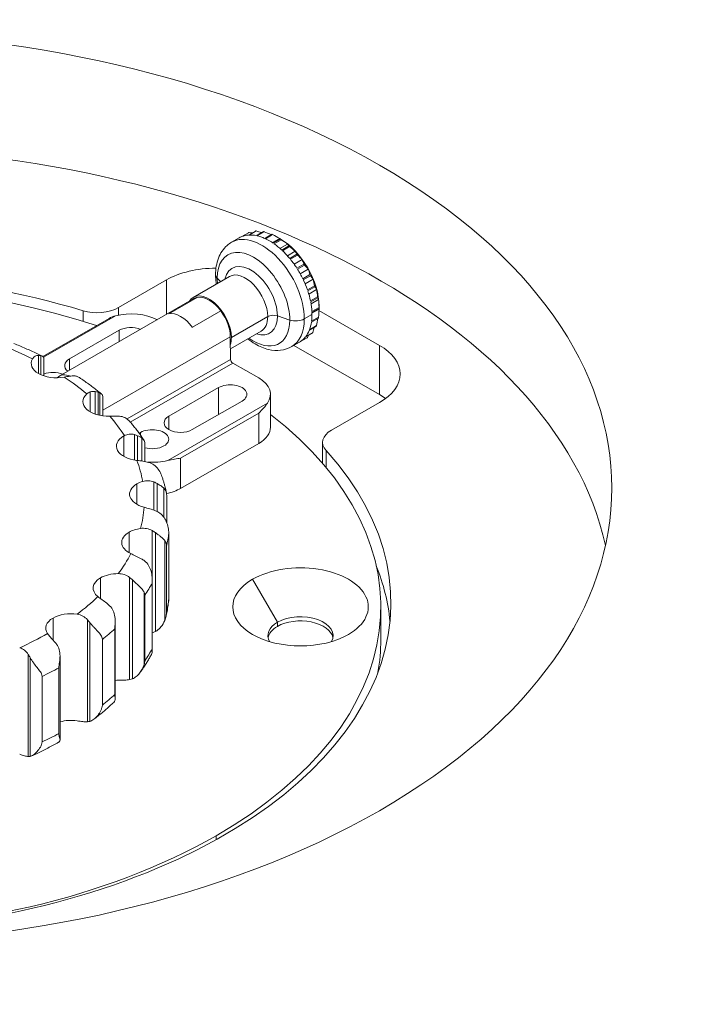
# Model space of a CAD drawing. Header units: millimetres. Extents: x 3163 to 5187, y 223 to 1022.
# Tile 13 of 15: x 4759 to 4825, y 587 to 685. Entities that reach past the tile are written whole.
import ezdxf

# ---------------------------------------------------------------- set-up
doc = ezdxf.new("R2010")
doc.units = ezdxf.units.MM

msp = doc.modelspace()

# ---------------------------------------------------------------- linework, layer by layer
at = {"color": 7, "linetype": 'Continuous', "lineweight": 15, "extrusion": (-5.55112e-17, 0.817547, 0.575862)}
for p, q in [((4780.663, 663.504), (4779.9, 663.064)), ((4781.57, 664.012), (4780.863, 663.604)), ((4780.925, 663.63), (4781.632, 664.037)), ((4782.27, 664.183), (4781.563, 663.776)), ((4781.634, 663.781), (4782.341, 664.188)), ((4783.056, 664.131), (4782.349, 663.724)), ((4782.426, 663.707), (4783.133, 664.115)), ((4783.895, 663.857), (4783.188, 663.45)), ((4783.268, 663.413), (4783.975, 663.82)), ((4783.965, 663.019), (4784.683, 663.432)), ((4784.753, 663.372), (4784.046, 662.965)), ((4784.733, 663.403), (4784.686, 663.43)), ((4784.127, 662.909), (4784.834, 663.316)), ((4785.473, 662.884), (4784.713, 662.447)), ((4785.596, 662.696), (4784.889, 662.289)), ((4784.966, 662.217), (4785.673, 662.624)), ((4786.23, 662.173), (4785.446, 661.722)), ((4786.388, 661.858), (4785.681, 661.45)), ((4785.752, 661.364), (4786.459, 661.771)), ((4786.924, 661.328), (4786.128, 660.869)), ((4787.097, 660.89), (4786.39, 660.483)), ((4786.451, 660.386), (4787.159, 660.794)), ((4779.699, 659.654), (4776.077, 657.568)), ((4778.799, 659.136), (4778.461, 659.474)), ((4787.527, 660.383), (4786.727, 659.922)), ((4787.694, 659.833), (4786.987, 659.426)), ((4787.037, 659.323), (4787.744, 659.731)), ((4768.622, 656.547), (4773.404, 659.302)), ((4773.404, 659.302), (4773.404, 655.862)), ((4788.013, 659.377), (4787.219, 658.919)), ((4788.155, 658.73), (4787.448, 658.323)), ((4787.484, 658.219), (4788.191, 658.626)), ((4773.646, 655.933), (4776.474, 657.562)), ((4776.474, 657.562), (4773.646, 655.933)), ((4788.363, 658.351), (4787.583, 657.902)), ((4788.461, 657.627), (4787.754, 657.22)), ((4787.774, 657.117), (4788.482, 657.525)), ((4762.715, 649.706), (4776.15, 657.443)), ((4768.622, 655.801), (4768.622, 656.547)), ((4788.562, 657.348), (4787.81, 656.915)), ((4788.599, 656.568), (4787.892, 656.161)), ((4788.607, 656.675), (4788.607, 656.444)), ((4768.327, 655.737), (4761.162, 651.611)), ((4765.113, 656.237), (4765.113, 655.177)), ((4778.819, 656.212), (4775.991, 654.583)), ((4775.991, 654.583), (4778.819, 656.212)), ((4783.492, 655.648), (4779.871, 653.562)), ((4784.458, 655.721), (4785.688, 655.312)), ((4787.9, 655.861), (4787.137, 655.422)), ((4787.845, 655.104), (4788.552, 655.511)), ((4788.564, 655.596), (4787.857, 655.189)), ((4787.896, 656.065), (4788.603, 656.472)), ((4788.602, 656.408), (4787.898, 656.002)), ((4788.597, 656.253), (4794.617, 652.786)), ((4761.098, 651.675), (4767.694, 655.473)), ((4787.622, 654.274), (4788.329, 654.681)), ((4788.357, 654.753), (4787.65, 654.345)), ((4763.752, 651.433), (4768.702, 654.284)), ((4767.084, 646.317), (4779.768, 653.621)), ((4768.702, 654.284), (4768.702, 653.154)), ((4779.768, 653.621), (4779.802, 651.391)), ((4782.838, 654.203), (4779.786, 652.446)), ((4786.704, 653.136), (4787.411, 653.543)), ((4787.467, 653.579), (4786.76, 653.172)), ((4787.236, 653.609), (4787.943, 654.016)), ((4787.986, 654.071), (4787.279, 653.664)), ((4786.651, 653.105), (4785.888, 652.665)), ((4786.099, 652.787), (4794.617, 647.881)), ((4794.617, 652.786), (4794.617, 647.881)), ((4760.676, 651.785), (4760.676, 649.976)), ((4760.902, 649.86), (4760.902, 651.755)), ((4761.195, 649.746), (4761.195, 651.49)), ((4763.752, 651.433), (4763.752, 650.303)), ((4769.484, 645.449), (4779.802, 651.391)), ((4780.014, 651.027), (4769.802, 645.147)), ((4780.014, 651.027), (4782.597, 649.54)), ((4765.823, 648.146), (4765.823, 646.155)), ((4766.318, 648.185), (4766.318, 645.933)), ((4766.593, 645.853), (4766.593, 648.119)), ((4766.791, 645.809), (4766.791, 648.038)), ((4773.652, 645.733), (4778.601, 648.583)), ((4778.601, 648.583), (4778.601, 645.896)), ((4783.768, 647.911), (4783.768, 644.641)), ((4767.084, 645.763), (4767.084, 647.631)), ((4773.532, 641.307), (4783.459, 647.023)), ((4780.935, 647.239), (4775.985, 644.389)), ((4794.617, 647.086), (4789.835, 644.332)), ((4773.652, 645.733), (4773.652, 644.389)), ((4782.597, 646.037), (4774.818, 641.558)), ((4782.597, 643.012), (4782.597, 646.037)), ((4769.158, 643.753), (4769.158, 641.717)), ((4770.228, 643.89), (4770.228, 641.352)), ((4770.535, 641.312), (4770.535, 643.782)), ((4770.823, 644.104), (4770.823, 643.837)), ((4770.963, 641.257), (4770.963, 643.547)), ((4771.256, 641.208), (4771.256, 642.937)), ((4782.597, 643.012), (4774.818, 638.533)), ((4788.956, 643.11), (4788.956, 641.016)), ((4789.296, 640.613), (4789.296, 642.311)), ((4774.818, 641.558), (4774.818, 638.533)), ((4770.472, 638.976), (4770.472, 636.94)), ((4772.161, 639.171), (4772.161, 636.353)), ((4772.48, 636.221), (4772.48, 639.017)), ((4773.156, 635.65), (4773.156, 638.548)), ((4773.43, 637.825), (4773.43, 635.132)), ((4769.681, 634.162), (4769.681, 632.126)), ((4771.995, 634.322), (4771.995, 629.423)), ((4772.306, 624.267), (4772.306, 634.123)), ((4773.636, 627.511), (4773.636, 634.051)), ((4773.231, 625.364), (4773.231, 633.336)), ((4773.428, 632.78), (4773.428, 626.24)), ((4766.837, 629.612), (4766.837, 627.554)), ((4769.74, 629.65), (4769.74, 619.476)), ((4770.024, 619.552), (4770.024, 629.407)), ((4771.997, 622.555), (4771.997, 629.095)), ((4784.458, 625.186), (4781.983, 629.473)), ((4771.185, 620.989), (4771.185, 628.182)), ((4771.247, 627.894), (4771.247, 621.354)), ((4794.756, 626.724), (4794.756, 623.454)), ((4762.117, 625.613), (4762.117, 623.411)), ((4765.538, 625.448), (4765.538, 615.273)), ((4765.778, 615.312), (4765.778, 625.167)), ((4768.3, 617.545), (4768.3, 625.257)), ((4784.458, 625.186), (4784.458, 624.778)), ((4768.27, 617.99), (4768.27, 624.53)), ((4767.024, 623.474), (4767.024, 616.934)), ((4759.653, 621.979), (4759.653, 611.805)), ((4759.833, 611.812), (4759.833, 621.668)), ((4762.81, 613.465), (4762.81, 621.83)), ((4762.688, 614.101), (4762.688, 620.642)), ((4761.025, 619.798), (4761.025, 613.257)), ((4778.354, 603.921), (4778.354, 603.523))]:
    msp.add_line(p, q, dxfattribs=at)
at = {"color": 7, "linetype": 'Continuous', "lineweight": 15, "extrusion": (1.04445e-16, -5.55112e-17, -1)}
msp.add_ellipse((4738.756, 638.579), major_axis=(-79, 0), ratio=0.575862, start_param=-2.356194, end_param=3.926991, dxfattribs=at)
at = {"color": 7, "linetype": 'Continuous', "lineweight": 15}
for centre, major_axis, ratio, start_param, end_param in [((5149.57, 875.156), (-880.986, 0), 0.575862, 0.396434, 1.174378), ((4738.756, 627.133), (-79, 0), 0.575862, 3.267722, 6.157056), ((4782.894, 657.865), (-2.994, 5.2), 0.578093, -2.354261, 0), ((4783.657, 658.304), (-2.994, 5.2), 0.578093, -0.064526, 0), ((4783.657, 658.304), (-2.994, 5.2), 0.578093, -0.26721, -0.083619), ((4783.657, 658.304), (-2.994, 5.2), 0.578093, -0.469893, -0.286302), ((4783.657, 658.304), (-2.994, 5.2), 0.578093, -0.672577, -0.488986), ((4783.657, 658.304), (-2.994, 5.2), 0.578093, -0.87526, -0.691669), ((4784.718, 658.915), (-2.745, 4.766), 0.578093, -2.354261, -0.787332), ((4782.075, 657.393), (-2.55, 4.429), 0.578093, -2.354261, 0.787332), ((4783.657, 658.304), (-2.994, 5.2), 0.578093, -1.077943, -0.894352), ((4738.756, 626.724), (-56, 0), 0.575862, 4.195184, 5.497787), ((4783.657, 658.304), (-2.994, 5.2), 0.578093, -1.280627, -1.097036), ((4778.354, 656.451), (-7, 0), 0.575862, 4.714253, 5.497787), ((4781.814, 657.243), (-1.865, 3.239), 0.578093, -2.354261, 0.570981), ((4783.657, 658.304), (-2.994, 5.2), 0.578093, -1.48331, -1.299719), ((4782.075, 657.393), (-2.55, 4.429), 0.578093, 0.787332, 0.907916), ((4781.268, 656.928), (-1.569, 2.725), 0.578093, -2.354261, 0), ((4783.657, 658.304), (-2.994, 5.2), 0.578093, -1.685994, -1.502403), ((4783.657, 658.304), (-2.994, 5.2), 0.578093, -1.888677, -1.705086), ((4777.647, 654.843), (-1.569, 2.725), 0.578093, -2.354261, 0.30484), ((4777.647, 654.843), (-1.497, 2.6), 0.578093, -1.36915, -0.197779), ((4783.657, 658.304), (-2.994, 5.2), 0.578093, -2.09136, -1.907769), ((4783.657, 658.304), (-2.994, 5.2), 0.578093, -2.294044, -2.110453), ((4769.869, 653.612), (-4, 0), 0.575862, 3.992661, 5.108026), ((4774.818, 653.214), (-1.497, 2.6), 0.578093, -1.36915, -0.197779), ((4774.818, 653.214), (-1.497, 2.6), 0.578093, -1.36915, -0.197779), ((4781.814, 657.243), (-1.865, 3.239), 0.578093, 2.570612, 3.928925), ((4781.268, 656.928), (-1.569, 2.725), 0.578093, 3.141593, 3.928925), ((4783.657, 658.304), (-2.994, 5.2), 0.578093, 3.786458, 3.928925), ((4783.657, 658.304), (-2.994, 5.2), 0.578093, -2.354261, -2.313136), ((4782.075, 657.393), (-2.55, 4.429), 0.578093, 2.233677, 3.928925), ((4786.288, 655.91), (-1.2, 0), 0.575862, 1.047198, 2.356194), ((4782.894, 657.865), (-2.994, 5.2), 0.578093, 3.141593, 3.928925), ((4783.657, 658.304), (-2.994, 5.2), 0.578093, 3.583775, 3.767366), ((4777.647, 654.843), (-1.569, 2.725), 0.578093, 3.641054, 3.928925), ((4783.657, 658.304), (-2.994, 5.2), 0.578093, 3.178408, 3.361999), ((4783.657, 658.304), (-2.994, 5.2), 0.578093, 3.381091, 3.564682), ((4783.657, 658.304), (-2.994, 5.2), 0.578093, 3.141593, 3.159316), ((4789.668, 649.936), (-7, 0), 0.575862, 2.356194, 3.926991), ((4738.756, 626.724), (-56, 0), 0.575862, -0.785398, 2.356194), ((4779.768, 647.911), (-4, 0), 0.575862, 2.745955, 3.926991), ((4789.668, 645.031), (-7, 0), 0.575862, 3.795686, 3.926991), ((4738.756, 626.724), (-56, 0), 0.575862, 2.356194, 3.778752), ((4771.99, 643.432), (-4, 0), 0.575862, 1.463038, 1.966434), ((4738.756, 623.454), (-57, 0), 0.575862, 3.197663, 3.367882), ((4786.756, 623.863), (-3.25, 0), 0.575862, -0.785398, 0.324893), ((4786.756, 623.863), (-3.25, 0), 0.575862, 2.8167, 5.497787), ((4786.756, 623.454), (-3.25, 0), 0.575862, 3.251018, 5.497787), ((4786.756, 623.454), (-3.25, 0), 0.575862, -0.785398, -0.109425), ((4738.756, 623.454), (-56, 0), 0.575862, 3.040536, 3.141593)]:
    msp.add_ellipse(centre, major_axis=major_axis, ratio=ratio, start_param=start_param, end_param=end_param, dxfattribs=at)
at = {"color": 7, "linetype": 'Continuous', "lineweight": 15, "extrusion": (1.85271e-16, 1.11022e-16, -1)}
msp.add_ellipse((4738.756, 627.133), major_axis=(-57, 0), ratio=0.575862, start_param=2.660887, end_param=8.334687, dxfattribs=at)
at = {"color": 7, "linetype": 'Continuous', "lineweight": 15, "extrusion": (1.03509e-16, -6.85082e-17, -1)}
msp.add_ellipse((4784.364, 658.711), major_axis=(-2.994, 5.2), ratio=0.578093, start_param=0.064526, end_param=0.083619, dxfattribs=at)
at = {"color": 7, "linetype": 'Continuous', "lineweight": 15, "extrusion": (-4.44557e-17, -8.96578e-17, -1)}
for start_param, end_param in [(0.26721, 0.286302), (1.077943, 1.097036)]:
    msp.add_ellipse((4784.364, 658.711), major_axis=(-2.994, 5.2), ratio=0.578093, start_param=start_param, end_param=end_param, dxfattribs=at)
at = {"color": 7, "linetype": 'Continuous', "lineweight": 15, "extrusion": (6.27024e-17, -2.20122e-16, -1)}
msp.add_ellipse((4784.364, 658.711), major_axis=(-2.994, 5.2), ratio=0.578093, start_param=0.469893, end_param=0.488986, dxfattribs=at)
at = {"color": 7, "linetype": 'Continuous', "lineweight": 15, "extrusion": (-1.16613e-16, -1.31211e-16, -1)}
msp.add_ellipse((4784.364, 658.711), major_axis=(-2.994, 5.2), ratio=0.578093, start_param=0.672577, end_param=0.691669, dxfattribs=at)
at = {"color": 7, "linetype": 'Continuous', "lineweight": 15, "extrusion": (2.9228e-16, 1.04255e-16, -1)}
for start_param, end_param in [(0.87526, 0.894352), (2.699411, 2.718503)]:
    msp.add_ellipse((4784.364, 658.711), major_axis=(-2.994, 5.2), ratio=0.578093, start_param=start_param, end_param=end_param, dxfattribs=at)
at = {"color": 7, "linetype": 'Continuous', "lineweight": 15, "extrusion": (3.71736e-16, 2.1896e-17, -1)}
msp.add_ellipse((4784.364, 658.711), major_axis=(-2.994, 5.2), ratio=0.578093, start_param=1.280627, end_param=1.299719, dxfattribs=at)
at = {"color": 7, "linetype": 'Continuous', "lineweight": 15, "extrusion": (4.847e-16, 2.15063e-16, -1)}
msp.add_ellipse((4784.364, 658.711), major_axis=(-2.994, 5.2), ratio=0.578093, start_param=1.48331, end_param=1.502403, dxfattribs=at)
at = {"color": 7, "linetype": 'Continuous', "lineweight": 15, "extrusion": (2.08126e-16, 1.66533e-16, -1)}
msp.add_ellipse((4779.5, 659.819), major_axis=(-1.2, 0), ratio=0.575862, start_param=-0.523599, end_param=0, dxfattribs=at)
at = {"color": 7, "linetype": 'Continuous', "lineweight": 15, "extrusion": (3.64933e-18, -6.1956e-17, -1)}
for start_param, end_param in [(1.685994, 1.705086), (2.09136, 2.110453)]:
    msp.add_ellipse((4784.364, 658.711), major_axis=(-2.994, 5.2), ratio=0.578093, start_param=start_param, end_param=end_param, dxfattribs=at)
at = {"color": 7, "linetype": 'Continuous', "lineweight": 15, "extrusion": (4.44557e-17, 8.96578e-17, -1)}
msp.add_ellipse((4784.364, 658.711), major_axis=(-2.994, 5.2), ratio=0.578093, start_param=1.888677, end_param=1.907769, dxfattribs=at)
at = {"color": 7, "linetype": 'Continuous', "lineweight": 15, "extrusion": (1.47964e-16, 2.11496e-17, -1)}
msp.add_ellipse((4777.647, 654.843), major_axis=(-1.497, 2.6), ratio=0.578093, start_param=0, end_param=0.197779, dxfattribs=at)
at = {"color": 7, "linetype": 'Continuous', "lineweight": 15, "extrusion": (2.0269e-16, -2.22045e-16, -1)}
msp.add_ellipse((4766.5, 657.769), major_axis=(-3, 0), ratio=0.575862, start_param=-2.356194, end_param=-1.090091, dxfattribs=at)
at = {"color": 7, "linetype": 'Continuous', "lineweight": 15, "extrusion": (-1.68368e-16, -9.69565e-17, -1)}
msp.add_ellipse((4784.364, 658.711), major_axis=(-2.994, 5.2), ratio=0.578093, start_param=2.294044, end_param=2.313136, dxfattribs=at)
at = {"color": 7, "linetype": 'Continuous', "lineweight": 15, "extrusion": (5.40103e-16, 1.18852e-16, -1)}
msp.add_ellipse((4777.647, 654.843), major_axis=(-1.497, 2.6), ratio=0.578093, start_param=1.36915, end_param=2.354261, dxfattribs=at)
at = {"color": 7, "linetype": 'Continuous', "lineweight": 15, "extrusion": (1.98636e-16, -1.18224e-29, -1)}
msp.add_ellipse((4784.058, 655.322), major_axis=(-0.8, 0), ratio=0.575862, start_param=0.785398, end_param=2.094395, dxfattribs=at)
at = {"color": 7, "linetype": 'Continuous', "lineweight": 15, "extrusion": (1.38509e-16, -2.40525e-16, -1)}
msp.add_ellipse((4784.364, 658.711), major_axis=(-2.994, 5.2), ratio=0.578093, start_param=2.496727, end_param=2.515819, dxfattribs=at)
at = {"color": 7, "linetype": 'Continuous', "lineweight": 15, "extrusion": (1.63323e-16, -9.72069e-30, -1)}
msp.add_ellipse((4769.869, 653.612), major_axis=(-1.65, 0), ratio=0.575862, start_param=0.785398, end_param=2.196429, dxfattribs=at)
at = {"color": 7, "linetype": 'Continuous', "lineweight": 15, "extrusion": (7.58069e-17, -2.04032e-17, -1)}
msp.add_ellipse((4784.364, 658.711), major_axis=(-2.994, 5.2), ratio=0.578093, start_param=3.104777, end_param=3.12387, dxfattribs=at)
at = {"color": 7, "linetype": 'Continuous', "lineweight": 15, "extrusion": (-2.77019e-17, 4.8105e-17, -1)}
msp.add_ellipse((4784.364, 658.711), major_axis=(-2.994, 5.2), ratio=0.578093, start_param=2.902094, end_param=2.921186, dxfattribs=at)
at = {"color": 7, "linetype": 'Continuous', "lineweight": 15, "extrusion": (8.70186e-17, -5.20333e-30, -1)}
msp.add_ellipse((4738.756, 637.352), major_axis=(-32.449, 0), ratio=0.575862, start_param=2.173676, end_param=2.287386, dxfattribs=at)
at = {"color": 7, "linetype": 'Continuous', "lineweight": 15, "extrusion": (2.39354e-16, -2.22045e-16, -1)}
msp.add_ellipse((4762.444, 650.994), major_axis=(-2.5, 0), ratio=0.575862, start_param=-1.888025, end_param=0.317229, dxfattribs=at)
at = {"color": 7, "linetype": 'Continuous', "lineweight": 15, "extrusion": (-9.03986e-17, 5.55112e-17, -1)}
msp.add_ellipse((4764.919, 650.762), major_axis=(-1.65, 0), ratio=0.575862, start_param=-0.625633, end_param=0.785398, dxfattribs=at)
at = {"color": 7, "linetype": 'Continuous', "lineweight": 15, "extrusion": (3.95788e-16, 3.57469e-17, -1)}
msp.add_ellipse((4780.014, 651.273), major_axis=(-0.15, 0.26), ratio=0.578093, start_param=3.925057, end_param=5.4784, dxfattribs=at)
at = {"color": 7, "linetype": 'Continuous', "lineweight": 15, "extrusion": (1.64974e-16, -9.85555e-30, -1)}
msp.add_ellipse((4762.091, 649.133), major_axis=(-1.65, 0), ratio=0.575862, start_param=0.997123, end_param=2.196429, dxfattribs=at)
at = {"color": 7, "linetype": 'Continuous', "lineweight": 15, "extrusion": (2.23771e-16, 7.46396e-19, -1)}
msp.add_ellipse((4764.212, 647.106), major_axis=(-1.497, 2.6), ratio=0.578093, start_param=-0.14436, end_param=0.616038, dxfattribs=at)
at = {"color": 7, "linetype": 'Continuous', "lineweight": 15, "extrusion": (1.68302e-16, -2.22045e-16, -1)}
msp.add_ellipse((4738.756, 637.352), major_axis=(-32.449, 0), ratio=0.575862, start_param=2.425003, end_param=2.538713, dxfattribs=at)
at = {"color": 7, "linetype": 'Continuous', "lineweight": 15, "extrusion": (2.0947e-16, 2.22045e-16, -1)}
for centre, start_param, end_param in [((4779.768, 647.911), 0.785398, 3.926991), ((4774.818, 645.061), -2.356194, 0.785398), ((4771.99, 643.432), 0.785398, 3.926991)]:
    msp.add_ellipse(centre, major_axis=(-1.65, 0), ratio=0.575862, start_param=start_param, end_param=end_param, dxfattribs=at)
at = {"color": 7, "linetype": 'Continuous', "lineweight": 15, "extrusion": (1.83843e-16, -1.0942e-29, -1)}
msp.add_ellipse((4767.591, 647.173), major_axis=(-2.5, 0), ratio=0.575862, start_param=-1.636698, end_param=0.568556, dxfattribs=at)
at = {"color": 7, "linetype": 'Continuous', "lineweight": 15, "extrusion": (1.78838e-16, 1.11022e-16, -1)}
msp.add_ellipse((4738.756, 637.352), major_axis=(-32.449, 0), ratio=0.575862, start_param=2.676331, end_param=2.790041, dxfattribs=at)
at = {"color": 7, "linetype": 'Continuous', "lineweight": 15, "extrusion": (2.22261e-16, 3.33067e-16, -1)}
msp.add_ellipse((4770.926, 642.735), major_axis=(-2.5, 0), ratio=0.575862, start_param=-1.38537, end_param=0.785398, dxfattribs=at)
at = {"color": 7, "linetype": 'Continuous', "lineweight": 15, "extrusion": (1.6675e-16, 1.66533e-16, -1)}
msp.add_ellipse((4770.926, 642.735), major_axis=(-2.5, 0), ratio=0.575862, start_param=0.785398, end_param=0.819884, dxfattribs=at)
at = {"color": 7, "linetype": 'Continuous', "lineweight": 15, "extrusion": (2.74346e-16, 1.66533e-16, -1)}
msp.add_ellipse((4771.99, 643.432), major_axis=(-1.65, 0), ratio=0.575862, start_param=0.665495, end_param=0.785398, dxfattribs=at)
at = {"color": 7, "linetype": 'Continuous', "lineweight": 15, "extrusion": (8.90925e-17, -2.22045e-16, -1)}
msp.add_ellipse((4779.768, 644.641), major_axis=(-4, 0), ratio=0.575862, start_param=3.141593, end_param=3.926991, dxfattribs=at)
at = {"color": 7, "linetype": 'Continuous', "lineweight": 15, "extrusion": (2.0269e-16, -1.20637e-29, -1)}
msp.add_ellipse((4791.956, 643.11), major_axis=(-3, 0), ratio=0.575862, start_param=-0.480706, end_param=0.785398, dxfattribs=at)
at = {"color": 7, "linetype": 'Continuous', "lineweight": 15, "extrusion": (2.18835e-16, -5.55112e-17, -1)}
msp.add_ellipse((4771.99, 643.432), major_axis=(-1.65, 0), ratio=0.575862, start_param=-2.356194, end_param=-1.10982, dxfattribs=at)
at = {"color": 7, "linetype": 'Continuous', "lineweight": 15, "extrusion": (4.03799e-16, -1.11022e-16, -1)}
msp.add_ellipse((4738.756, 637.352), major_axis=(-32.449, 0), ratio=0.575862, start_param=2.927658, end_param=3.041368, dxfattribs=at)
at = {"color": 7, "linetype": 'Continuous', "lineweight": 15, "extrusion": (-6.76551e-17, 1.11022e-16, -1)}
msp.add_ellipse((4772.239, 637.958), major_axis=(-2.5, 0), ratio=0.575862, start_param=-1.134043, end_param=0.785398, dxfattribs=at)
at = {"color": 7, "linetype": 'Continuous', "lineweight": 15, "extrusion": (2.51715e-16, 2.22045e-16, -1)}
msp.add_ellipse((4772.239, 637.958), major_axis=(-2.5, 0), ratio=0.575862, start_param=0.785398, end_param=1.071211, dxfattribs=at)
at = {"color": 7, "linetype": 'Continuous', "lineweight": 15, "extrusion": (1.70448e-16, -2.77556e-16, -1)}
msp.add_ellipse((4771.99, 640.162), major_axis=(-4, 0), ratio=0.575862, start_param=-2.356194, end_param=-1.936951, dxfattribs=at)
at = {"color": 7, "linetype": 'Continuous', "lineweight": 15, "extrusion": (2.25763e-16, -2.22045e-16, -1)}
msp.add_ellipse((4738.756, 637.352), major_axis=(-32.449, 0), ratio=0.575862, start_param=3.178985, end_param=3.292695, dxfattribs=at)
at = {"color": 7, "linetype": 'Continuous', "lineweight": 15, "extrusion": (1.9704e-16, -1.17822e-29, -1)}
msp.add_ellipse((4771.449, 633.144), major_axis=(-2.5, 0), ratio=0.575862, start_param=-0.882716, end_param=0.785398, dxfattribs=at)
at = {"color": 7, "linetype": 'Continuous', "lineweight": 15, "extrusion": (1.92308e-16, -5.55112e-17, -1)}
msp.add_ellipse((4771.449, 633.144), major_axis=(-2.5, 0), ratio=0.575862, start_param=0.785398, end_param=1.322538, dxfattribs=at)
at = {"color": 7, "linetype": 'Continuous', "lineweight": 15, "extrusion": (1.34279e-16, -8.02184e-30, -1)}
for centre, start_param, end_param in [((4738.756, 635.309), 3.204124, 3.267557), ((4738.756, 628.768), 3.706779, 3.770212)]:
    msp.add_ellipse(centre, major_axis=(-34.949, 0), ratio=0.575862, start_param=start_param, end_param=end_param, dxfattribs=at)
at = {"color": 7, "linetype": 'Continuous', "lineweight": 15, "extrusion": (8.50018e-17, -2.22045e-16, -1)}
msp.add_ellipse((4738.756, 637.352), major_axis=(-32.449, 0), ratio=0.575862, start_param=3.430313, end_param=3.544023, dxfattribs=at)
at = {"color": 7, "linetype": 'Continuous', "lineweight": 15, "extrusion": (7.25774e-17, 1.11022e-16, -1)}
for start_param, end_param in [(0.785398, 3.926991), (-2.356194, 0.785398)]:
    msp.add_ellipse((4786.756, 626.724), major_axis=(-6.75, 0), ratio=0.575862, start_param=start_param, end_param=end_param, dxfattribs=at)
at = {"color": 7, "linetype": 'Continuous', "lineweight": 15, "extrusion": (2.22261e-16, 5.55112e-17, -1)}
msp.add_ellipse((4768.605, 628.594), major_axis=(-2.5, 0), ratio=0.575862, start_param=0.785398, end_param=1.573866, dxfattribs=at)
at = {"color": 7, "linetype": 'Continuous', "lineweight": 15, "extrusion": (2.13296e-16, -1.27068e-29, -1)}
msp.add_ellipse((4768.605, 628.594), major_axis=(-2.5, 0), ratio=0.575862, start_param=-0.631388, end_param=0.785398, dxfattribs=at)
at = {"color": 7, "linetype": 'Continuous', "lineweight": 15, "extrusion": (9.65648e-17, -2.77556e-16, -1)}
msp.add_ellipse((4738.756, 635.309), major_axis=(-34.949, 0), ratio=0.575862, start_param=3.455452, end_param=3.518884, dxfattribs=at)
at = {"color": 7, "linetype": 'Continuous', "lineweight": 15, "extrusion": (1.98941e-16, -5.55112e-17, -1)}
msp.add_ellipse((4738.756, 637.352), major_axis=(-32.449, 0), ratio=0.575862, start_param=3.68164, end_param=3.79535, dxfattribs=at)
at = {"color": 7, "linetype": 'Continuous', "lineweight": 15, "extrusion": (1.18365e-16, -5.55112e-17, -1)}
msp.add_ellipse((4738.756, 628.768), major_axis=(-34.949, 0), ratio=0.575862, start_param=3.204124, end_param=3.267557, dxfattribs=at)
at = {"color": 7, "linetype": 'Continuous', "lineweight": 15, "extrusion": (9.88783e-17, -5.55112e-17, -1)}
msp.add_ellipse((4763.885, 624.595), major_axis=(-2.5, 0), ratio=0.575862, start_param=0.785398, end_param=1.825193, dxfattribs=at)
at = {"color": 7, "linetype": 'Continuous', "lineweight": 15, "extrusion": (1.6675e-16, -1.11022e-16, -1)}
msp.add_ellipse((4763.885, 624.595), major_axis=(-2.5, 0), ratio=0.575862, start_param=-0.380061, end_param=0.785398, dxfattribs=at)
at = {"color": 7, "linetype": 'Continuous', "lineweight": 15, "extrusion": (1.71168e-16, -1.01876e-29, -1)}
msp.add_ellipse((4738.756, 635.309), major_axis=(-34.949, 0), ratio=0.575862, start_param=3.706779, end_param=3.770212, dxfattribs=at)
at = {"color": 7, "linetype": 'Continuous', "lineweight": 15, "extrusion": (2.16195e-16, -1.11022e-16, -1)}
msp.add_ellipse((4738.756, 637.352), major_axis=(-32.449, 0), ratio=0.575862, start_param=-2.350218, end_param=-2.236508, dxfattribs=at)
at = {"color": 7, "linetype": 'Continuous', "lineweight": 15, "extrusion": (6.01461e-17, -3.57978e-30, -1)}
msp.add_ellipse((4738.756, 628.768), major_axis=(-34.949, 0), ratio=0.575862, start_param=3.455452, end_param=3.518884, dxfattribs=at)
at = {"color": 7, "linetype": 'Continuous', "lineweight": 15, "extrusion": (-3.40209e-17, 1.11022e-16, -1)}
msp.add_ellipse((4738.756, 635.309), major_axis=(-34.949, 0), ratio=0.575862, start_param=-2.325079, end_param=-2.261646, dxfattribs=at)
at = {"color": 7, "linetype": 'Continuous', "lineweight": 15, "extrusion": (1.83843e-16, -1.66533e-16, -1)}
msp.add_ellipse((4768.605, 617.966), major_axis=(-2.5, 0), ratio=0.575862, start_param=1.448732, end_param=1.573866, dxfattribs=at)
at = {"color": 7, "linetype": 'Continuous', "lineweight": 15, "extrusion": (3.61246e-18, -1.11022e-16, -1)}
msp.add_ellipse((4763.885, 613.967), major_axis=(-2.5, 0), ratio=0.575862, start_param=1.126292, end_param=1.825193, dxfattribs=at)
at = {"color": 7, "linetype": 'Continuous', "lineweight": 15, "extrusion": (1.53371e-16, -9.17945e-30, -1)}
msp.add_ellipse((4738.756, 628.768), major_axis=(-34.949, 0), ratio=0.575862, start_param=-2.325079, end_param=-2.261646, dxfattribs=at)
at = {"color": 7, "linetype": 'Continuous', "lineweight": 15}
for points in [[(4781.632, 664.037), (4781.734, 664.023), (4781.836, 664.008), (4781.938, 663.992)], [(4782.341, 664.188), (4782.523, 664.138), (4782.704, 664.086), (4782.884, 664.032)], [(4783.133, 664.115), (4783.367, 664.021), (4783.601, 663.923), (4783.832, 663.821)], [(4783.975, 663.82), (4784.213, 663.696), (4784.449, 663.567), (4784.683, 663.432)], [(4784.683, 663.432), (4784.713, 663.415), (4784.735, 663.395), (4784.753, 663.372)], [(4784.834, 663.316), (4785.049, 663.177), (4785.262, 663.034), (4785.473, 662.884)], [(4785.473, 662.884), (4785.52, 662.824), (4785.561, 662.761), (4785.596, 662.696)], [(4785.673, 662.624), (4785.861, 662.479), (4786.047, 662.329), (4786.23, 662.173)], [(4786.23, 662.173), (4786.29, 662.07), (4786.342, 661.964), (4786.388, 661.858)], [(4786.459, 661.771), (4786.617, 661.629), (4786.773, 661.482), (4786.924, 661.328)], [(4786.924, 661.328), (4786.989, 661.183), (4787.046, 661.037), (4787.097, 660.89)], [(4787.159, 660.794), (4787.285, 660.662), (4787.408, 660.525), (4787.527, 660.383)], [(4787.527, 660.383), (4787.59, 660.2), (4787.645, 660.017), (4787.694, 659.833)], [(4787.744, 659.731), (4787.838, 659.618), (4787.928, 659.5), (4788.013, 659.377)], [(4788.013, 659.377), (4788.067, 659.161), (4788.114, 658.946), (4788.155, 658.73)], [(4788.191, 658.626), (4788.253, 658.539), (4788.311, 658.448), (4788.363, 658.351)], [(4788.363, 658.351), (4788.402, 658.109), (4788.434, 657.868), (4788.461, 657.627)], [(4788.482, 657.525), (4788.513, 657.47), (4788.541, 657.411), (4788.562, 657.348)], [(4788.562, 657.348), (4788.581, 657.087), (4788.592, 656.827), (4788.599, 656.568)], [(4768.327, 655.737), (4768.103, 655.684), (4767.891, 655.588), (4767.693, 655.474)], [(4788.602, 656.408), (4788.595, 656.136), (4788.582, 655.866), (4788.564, 655.596)], [(4788.607, 656.444), (4788.607, 656.433), (4788.605, 656.421), (4788.602, 656.408)], [(4788.603, 656.472), (4788.606, 656.463), (4788.607, 656.454), (4788.607, 656.444)], [(4788.126, 654.564), (4788.081, 654.399), (4788.034, 654.235), (4787.986, 654.071)], [(4788.467, 655.462), (4788.434, 655.225), (4788.397, 654.988), (4788.357, 654.753)], [(4787.562, 653.797), (4787.531, 653.724), (4787.499, 653.652), (4787.467, 653.579)], [(4764.747, 649.571), (4764.64, 649.643), (4764.535, 649.694), (4764.438, 649.719)], [(4765.823, 648.146), (4765.696, 648.104), (4765.583, 648.037), (4765.484, 647.948)], [(4766.318, 648.185), (4766.146, 648.21), (4765.978, 648.198), (4765.823, 648.146)], [(4766.593, 648.119), (4766.506, 648.149), (4766.414, 648.171), (4766.318, 648.185)], [(4766.593, 648.119), (4766.67, 648.093), (4766.735, 648.066), (4766.791, 648.038)], [(4768.863, 645.707), (4768.959, 645.693), (4769.051, 645.671), (4769.138, 645.641)], [(4770.535, 643.782), (4770.437, 643.825), (4770.335, 643.861), (4770.228, 643.89)], [(4771.623, 641.125), (4771.73, 641.097), (4771.832, 641.06), (4771.93, 641.017)], [(4772.48, 639.017), (4772.379, 639.075), (4772.272, 639.126), (4772.161, 639.171)], [(4772.318, 636.293), (4772.429, 636.248), (4772.536, 636.197), (4772.637, 636.139)], [(4772.306, 634.123), (4772.207, 634.195), (4772.103, 634.262), (4771.995, 634.322)], [(4770.904, 631.512), (4771.012, 631.452), (4771.116, 631.385), (4771.216, 631.313)], [(4770.024, 629.407), (4769.934, 629.493), (4769.839, 629.575), (4769.74, 629.65)], [(4771.185, 628.182), (4771.222, 628.1), (4771.247, 628.008), (4771.247, 627.894)], [(4767.47, 627.085), (4767.569, 627.009), (4767.664, 626.928), (4767.754, 626.842)], [(4773.629, 627.348), (4773.634, 627.396), (4773.636, 627.45), (4773.636, 627.511)], [(4765.778, 625.167), (4765.701, 625.265), (4765.622, 625.359), (4765.538, 625.448)], [(4771.997, 624.149), (4772.105, 624.181), (4772.208, 624.221), (4772.306, 624.267)], [(4762.231, 623.288), (4762.315, 623.199), (4762.395, 623.105), (4762.471, 623.007)], [(4759.833, 621.668), (4759.776, 621.776), (4759.716, 621.88), (4759.653, 621.979)], [(4771.247, 621.354), (4771.247, 621.24), (4771.222, 621.115), (4771.185, 620.989)], [(4769.74, 619.476), (4769.839, 619.493), (4769.934, 619.519), (4770.024, 619.552)], [(4765.538, 615.273), (4765.622, 615.278), (4765.701, 615.29), (4765.778, 615.312)], [(4759.653, 611.805), (4759.716, 611.799), (4759.776, 611.801), (4759.833, 611.812)], [(4759.968, 611.858), (4759.968, 611.858), (4759.968, 611.858), (4759.967, 611.858)]]:
    msp.add_open_spline(points, degree=3, dxfattribs=at)
for points, knots in [([(4778.3, 659.819), (4778.3, 660.409), (4778.392, 660.978), (4778.774, 661.963), (4779.063, 662.4), (4779.58, 662.858), (4779.735, 662.969), (4779.9, 663.064)], [0, 0, 0, 0, 0.2025352, 0.2025352, 0.3952102, 0.3952102, 0.4684002, 0.4684002, 0.4684002, 0.4684002]), ([(4778.371, 658.889), (4778.363, 658.944), (4778.355, 658.999), (4778.316, 659.313), (4778.3, 659.569), (4778.3, 659.819)], [1.231406, 1.231406, 1.231406, 1.231406, 1.2496023, 1.2496023, 1.3354812, 1.3354812, 1.3354812, 1.3354812]), ([(4758.219, 652.968), (4758.414, 652.889), (4758.608, 652.81), (4758.994, 652.648), (4759.185, 652.567), (4759.566, 652.4), (4759.754, 652.316), (4760.129, 652.145), (4760.315, 652.058), (4760.685, 651.882), (4760.868, 651.793), (4761.05, 651.703)], [1.3932914, 1.3932914, 1.3932914, 1.3932914, 1.4139698, 1.4139698, 1.4346482, 1.4346482, 1.4553267, 1.4553267, 1.4760051, 1.4760051, 1.4966835, 1.4966835, 1.4966835, 1.4966835]), ([(4785.888, 652.665), (4785.551, 652.471), (4785.168, 652.348), (4784.388, 652.256), (4783.981, 652.286), (4783.129, 652.485), (4782.675, 652.676), (4781.992, 653.079), (4781.748, 653.249), (4781.51, 653.438)], [0, 0, 0, 0, 0.1501072, 0.1501072, 0.3010774, 0.3010774, 0.4740284, 0.4740284, 0.5726005, 0.5726005, 0.5726005, 0.5726005]), ([(4760.676, 651.785), (4760.548, 651.787), (4760.429, 651.759), (4760.218, 651.642), (4760.132, 651.554), (4760.069, 651.443)], [0.000000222, 0.000000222, 0.000000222, 0.000000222, 0.000604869, 0.000604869, 0.001209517, 0.001209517, 0.001209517, 0.001209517]), ([(4760.902, 651.755), (4760.866, 651.764), (4760.83, 651.771), (4760.754, 651.781), (4760.715, 651.784), (4760.676, 651.785)], [0.0154363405, 0.0154363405, 0.0154363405, 0.0154363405, 0.0156217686, 0.0156217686, 0.0158071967, 0.0158071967, 0.0158071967, 0.0158071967]), ([(4760.902, 651.755), (4760.962, 651.74), (4761.011, 651.723), (4761.09, 651.683), (4761.12, 651.661), (4761.18, 651.595), (4761.195, 651.546), (4761.195, 651.49)], [0.000000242, 0.000000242, 0.000000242, 0.000000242, 0.000310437, 0.000310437, 0.000620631, 0.000620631, 0.00113844, 0.00113844, 0.00113844, 0.00113844]), ([(4763.224, 649.626), (4763.415, 649.662), (4763.601, 649.695), (4763.933, 649.739), (4764.084, 649.751), (4764.212, 649.749)], [0.006789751, 0.006789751, 0.006789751, 0.006789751, 0.007392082, 0.007392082, 0.007994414, 0.007994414, 0.007994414, 0.007994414]), ([(4764.212, 649.749), (4764.251, 649.748), (4764.29, 649.745), (4764.365, 649.735), (4764.402, 649.728), (4764.438, 649.719)], [0.0155005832, 0.0155005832, 0.0155005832, 0.0155005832, 0.0156861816, 0.0156861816, 0.0158717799, 0.0158717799, 0.0158717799, 0.0158717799]), ([(4764.747, 649.571), (4764.901, 649.468), (4765.054, 649.364), (4765.356, 649.153), (4765.505, 649.047), (4765.801, 648.832), (4765.947, 648.724), (4766.236, 648.505), (4766.378, 648.395), (4766.66, 648.172), (4766.8, 648.06), (4766.937, 647.947)], [1.6458246, 1.6458246, 1.6458246, 1.6458246, 1.6658509, 1.6658509, 1.6858772, 1.6858772, 1.7059034, 1.7059034, 1.7259297, 1.7259297, 1.745956, 1.745956, 1.745956, 1.745956]), ([(4766.791, 648.038), (4766.885, 647.992), (4766.952, 647.942), (4767.044, 647.832), (4767.069, 647.772), (4767.083, 647.681), (4767.084, 647.657), (4767.084, 647.631)], [0.000326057, 0.000326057, 0.000326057, 0.000326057, 0.000865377, 0.000865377, 0.001404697, 0.001404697, 0.001594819, 0.001594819, 0.001594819, 0.001594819]), ([(4782.597, 646.037), (4782.777, 646.198), (4782.941, 646.37), (4783.23, 646.71), (4783.356, 646.881), (4783.459, 647.023)], [-0.000012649, -0.000012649, -0.000012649, -0.000012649, 0.000780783, 0.000780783, 0.001574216, 0.001574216, 0.001574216, 0.001574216]), ([(4767.755, 645.736), (4767.956, 645.744), (4768.158, 645.748), (4768.531, 645.741), (4768.707, 645.73), (4768.863, 645.707)], [0.006789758, 0.006789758, 0.006789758, 0.006789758, 0.007392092, 0.007392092, 0.007994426, 0.007994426, 0.007994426, 0.007994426]), ([(4769.81, 645.138), (4769.736, 645.225), (4769.657, 645.305), (4769.433, 645.498), (4769.285, 645.59), (4769.138, 645.641)], [0.0014867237, 0.0014867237, 0.0014867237, 0.0014867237, 0.001857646, 0.001857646, 0.0024767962, 0.0024767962, 0.0024767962, 0.0024767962]), ([(4769.81, 645.138), (4769.908, 645.022), (4770.005, 644.906), (4770.194, 644.672), (4770.288, 644.554), (4770.471, 644.317), (4770.56, 644.198), (4770.737, 643.958), (4770.823, 643.838), (4770.991, 643.597), (4771.073, 643.477), (4771.153, 643.357)], [1.90127363, 1.90127363, 1.90127363, 1.90127363, 1.9193581, 1.9193581, 1.93744256, 1.93744256, 1.95552703, 1.95552703, 1.9736115, 1.9736115, 1.99140144, 1.99140144, 1.99140144, 1.99140144]), ([(4770.228, 643.89), (4770.054, 643.937), (4769.879, 643.953), (4769.532, 643.918), (4769.369, 643.867), (4769.22, 643.787)], [0.000000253, 0.000000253, 0.000000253, 0.000000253, 0.000604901, 0.000604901, 0.001209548, 0.001209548, 0.001209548, 0.001209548]), ([(4770.535, 643.782), (4770.625, 643.742), (4770.705, 643.703), (4770.847, 643.625), (4770.91, 643.586), (4770.963, 643.547)], [0.0000119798, 0.0000119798, 0.0000119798, 0.0000119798, 0.0003537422, 0.0003537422, 0.0006955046, 0.0006955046, 0.0006955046, 0.0006955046]), ([(4770.963, 643.547), (4771.103, 643.443), (4771.184, 643.336), (4771.243, 643.151), (4771.252, 643.086), (4771.256, 642.985), (4771.256, 642.962), (4771.256, 642.937)], [0.000695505, 0.000695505, 0.000695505, 0.000695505, 0.001594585, 0.001594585, 0.002044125, 0.002044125, 0.002172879, 0.002172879, 0.002172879, 0.002172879]), ([(4770.465, 641.32), (4770.663, 641.298), (4770.868, 641.273), (4771.258, 641.211), (4771.449, 641.172), (4771.623, 641.125)], [0.006789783, 0.006789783, 0.006789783, 0.006789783, 0.007392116, 0.007392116, 0.007994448, 0.007994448, 0.007994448, 0.007994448]), ([(4772.959, 639.728), (4772.902, 639.895), (4772.829, 640.058), (4772.641, 640.388), (4772.523, 640.549), (4772.247, 640.83), (4772.094, 640.944), (4771.93, 641.017)], [0.000699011, 0.000699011, 0.000699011, 0.000699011, 0.001238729, 0.001238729, 0.001857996, 0.001857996, 0.002477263, 0.002477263, 0.002477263, 0.002477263]), ([(4773.532, 641.307), (4773.778, 641.366), (4774.01, 641.401), (4774.44, 641.475), (4774.638, 641.511), (4774.818, 641.558)], [0, 0, 0, 0, 0.000795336, 0.000795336, 0.001590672, 0.001590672, 0.001590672, 0.001590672]), ([(4772.161, 639.171), (4771.979, 639.244), (4771.792, 639.286), (4771.408, 639.304), (4771.221, 639.278), (4771.042, 639.222)], [0.000000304, 0.000000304, 0.000000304, 0.000000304, 0.000604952, 0.000604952, 0.0012096, 0.0012096, 0.0012096, 0.0012096]), ([(4772.48, 639.017), (4772.629, 638.932), (4772.76, 638.853), (4772.987, 638.698), (4773.079, 638.624), (4773.156, 638.548)], [0.00003505, 0.00003505, 0.00003505, 0.00003505, 0.000577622, 0.000577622, 0.001120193, 0.001120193, 0.001120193, 0.001120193]), ([(4772.959, 639.728), (4772.995, 639.622), (4773.03, 639.516), (4773.097, 639.303), (4773.13, 639.196), (4773.192, 638.981), (4773.222, 638.874), (4773.279, 638.659), (4773.306, 638.551), (4773.357, 638.336), (4773.381, 638.23), (4773.404, 638.124)], [2.16173395, 2.16173395, 2.16173395, 2.16173395, 2.17610133, 2.17610133, 2.1904687, 2.1904687, 2.20483608, 2.20483608, 2.21920346, 2.21920346, 2.23328801, 2.23328801, 2.23328801, 2.23328801]), ([(4773.156, 638.548), (4773.254, 638.45), (4773.322, 638.354), (4773.388, 638.192), (4773.404, 638.135), (4773.425, 637.999), (4773.43, 637.922), (4773.43, 637.825)], [0.001120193, 0.001120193, 0.001120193, 0.001120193, 0.001818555, 0.001818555, 0.002167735, 0.002167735, 0.002516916, 0.002516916, 0.002516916, 0.002516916]), ([(4771.182, 636.654), (4771.364, 636.605), (4771.56, 636.551), (4771.943, 636.432), (4772.137, 636.366), (4772.318, 636.293)], [0.006789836, 0.006789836, 0.006789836, 0.006789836, 0.007392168, 0.007392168, 0.007994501, 0.007994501, 0.007994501, 0.007994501]), ([(4773.636, 634.051), (4773.636, 634.137), (4773.631, 634.232), (4773.611, 634.429), (4773.596, 634.531), (4773.536, 634.831), (4773.477, 635.029), (4773.314, 635.407), (4773.212, 635.584), (4772.958, 635.904), (4772.807, 636.042), (4772.637, 636.139)], [0.000000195, 0.000000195, 0.000000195, 0.000000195, 0.000309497, 0.000309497, 0.000618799, 0.000618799, 0.001237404, 0.001237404, 0.001856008, 0.001856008, 0.002474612, 0.002474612, 0.002474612, 0.002474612]), ([(4771.995, 634.322), (4771.817, 634.422), (4771.629, 634.491), (4771.232, 634.566), (4771.032, 634.569), (4770.835, 634.54)], [0.000000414, 0.000000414, 0.000000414, 0.000000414, 0.000605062, 0.000605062, 0.00120971, 0.00120971, 0.00120971, 0.00120971]), ([(4772.306, 634.123), (4772.409, 634.048), (4772.506, 633.977), (4772.691, 633.839), (4772.777, 633.773), (4773.01, 633.581), (4773.137, 633.459), (4773.231, 633.336)], [0.000021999, 0.000021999, 0.000021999, 0.000021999, 0.000405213, 0.000405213, 0.000788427, 0.000788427, 0.001554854, 0.001554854, 0.001554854, 0.001554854]), ([(4773.231, 633.336), (4773.29, 633.26), (4773.337, 633.184), (4773.406, 633.011), (4773.428, 632.912), (4773.428, 632.78)], [0.0015548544, 0.0015548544, 0.0015548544, 0.0015548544, 0.0020293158, 0.0020293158, 0.0025037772, 0.0025037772, 0.0025037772, 0.0025037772]), ([(4769.862, 632.032), (4770.017, 631.959), (4770.191, 631.878), (4770.543, 631.705), (4770.727, 631.611), (4770.904, 631.512)], [0.006789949, 0.006789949, 0.006789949, 0.006789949, 0.007392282, 0.007392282, 0.007994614, 0.007994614, 0.007994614, 0.007994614]), ([(4771.997, 629.095), (4771.997, 629.182), (4771.998, 629.277), (4771.994, 629.476), (4771.989, 629.579), (4771.963, 629.886), (4771.929, 630.091), (4771.814, 630.49), (4771.735, 630.68), (4771.517, 631.034), (4771.382, 631.191), (4771.216, 631.313)], [0.000000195, 0.000000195, 0.000000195, 0.000000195, 0.000309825, 0.000309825, 0.000619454, 0.000619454, 0.001238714, 0.001238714, 0.001857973, 0.001857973, 0.002477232, 0.002477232, 0.002477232, 0.002477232]), ([(4769.74, 629.65), (4769.58, 629.773), (4769.398, 629.871), (4769.018, 630.001), (4768.814, 630.034), (4768.612, 630.034)], [0.000282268, 0.000282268, 0.000282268, 0.000282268, 0.000887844, 0.000887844, 0.001493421, 0.001493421, 0.001493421, 0.001493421]), ([(4770.024, 629.407), (4770.151, 629.286), (4770.277, 629.174), (4770.518, 628.956), (4770.628, 628.856), (4770.83, 628.659), (4770.92, 628.565), (4771.074, 628.378), (4771.139, 628.287), (4771.185, 628.182)], [0.000006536, 0.000006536, 0.000006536, 0.000006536, 0.000524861, 0.000524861, 0.001043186, 0.001043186, 0.001561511, 0.001561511, 0.002079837, 0.002079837, 0.002079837, 0.002079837]), ([(4766.587, 627.745), (4766.707, 627.65), (4766.845, 627.548), (4767.149, 627.325), (4767.308, 627.209), (4767.47, 627.085)], [0.007094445, 0.007094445, 0.007094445, 0.007094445, 0.007701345, 0.007701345, 0.008308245, 0.008308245, 0.008308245, 0.008308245]), ([(4773.629, 627.348), (4773.617, 627.245), (4773.605, 627.143), (4773.578, 626.938), (4773.564, 626.835), (4773.532, 626.631), (4773.515, 626.528), (4773.479, 626.324), (4773.46, 626.223), (4773.419, 626.019), (4773.397, 625.918), (4773.374, 625.816)], [2.41794944, 2.41794944, 2.41794944, 2.41794944, 2.43138817, 2.43138817, 2.44482691, 2.44482691, 2.45826564, 2.45826564, 2.47170438, 2.47170438, 2.48514312, 2.48514312, 2.48514312, 2.48514312]), ([(4768.27, 624.53), (4768.27, 624.616), (4768.275, 624.711), (4768.288, 624.909), (4768.295, 625.012), (4768.304, 625.32), (4768.298, 625.528), (4768.238, 625.94), (4768.186, 626.14), (4768.019, 626.522), (4767.906, 626.697), (4767.754, 626.842)], [0.000000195, 0.000000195, 0.000000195, 0.000000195, 0.000309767, 0.000309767, 0.000619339, 0.000619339, 0.001238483, 0.001238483, 0.001857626, 0.001857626, 0.00247677, 0.00247677, 0.00247677, 0.00247677]), ([(4773.428, 626.24), (4773.428, 626.108), (4773.406, 625.957), (4773.337, 625.656), (4773.29, 625.508), (4773.231, 625.364)], [0.0000001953, 0.0000001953, 0.0000001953, 0.0000001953, 0.0004733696, 0.0004733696, 0.000946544, 0.000946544, 0.000946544, 0.000946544]), ([(4765.538, 625.448), (4765.402, 625.594), (4765.248, 625.714), (4764.898, 625.899), (4764.711, 625.959), (4764.514, 625.988)], [0.00000357, 0.00000357, 0.00000357, 0.00000357, 0.00060823, 0.00060823, 0.001212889, 0.001212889, 0.001212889, 0.001212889]), ([(4765.778, 625.167), (4765.842, 625.084), (4765.908, 625.005), (4766.043, 624.85), (4766.113, 624.773), (4766.315, 624.553), (4766.443, 624.417), (4766.679, 624.154), (4766.784, 624.032), (4766.911, 623.842), (4766.949, 623.778), (4767.006, 623.636), (4767.024, 623.561), (4767.024, 623.474)], [0.000000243, 0.000000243, 0.000000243, 0.000000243, 0.000310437, 0.000310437, 0.000620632, 0.000620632, 0.001241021, 0.001241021, 0.001861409, 0.001861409, 0.002171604, 0.002171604, 0.002481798, 0.002481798, 0.002481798, 0.002481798]), ([(4773.231, 625.364), (4773.136, 625.131), (4773.01, 624.909), (4772.776, 624.622), (4772.69, 624.533), (4772.506, 624.38), (4772.409, 624.316), (4772.306, 624.267)], [0.000946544, 0.000946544, 0.000946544, 0.000946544, 0.001711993, 0.001711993, 0.002094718, 0.002094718, 0.002477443, 0.002477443, 0.002477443, 0.002477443]), ([(4761.563, 624.061), (4761.638, 623.953), (4761.737, 623.832), (4761.964, 623.574), (4762.095, 623.434), (4762.231, 623.288)], [0.006793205, 0.006793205, 0.006793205, 0.006793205, 0.007395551, 0.007395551, 0.007997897, 0.007997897, 0.007997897, 0.007997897]), ([(4759.653, 621.979), (4759.551, 622.142), (4759.429, 622.283), (4759.138, 622.514), (4758.975, 622.6), (4758.797, 622.656)], [0.000000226, 0.000000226, 0.000000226, 0.000000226, 0.000604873, 0.000604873, 0.001209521, 0.001209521, 0.001209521, 0.001209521]), ([(4762.688, 620.642), (4762.688, 620.728), (4762.698, 620.822), (4762.727, 621.017), (4762.744, 621.118), (4762.789, 621.422), (4762.81, 621.629), (4762.809, 622.045), (4762.788, 622.25), (4762.682, 622.652), (4762.599, 622.841), (4762.471, 623.007)], [0.000000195, 0.000000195, 0.000000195, 0.000000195, 0.000309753, 0.000309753, 0.00061931, 0.00061931, 0.001238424, 0.001238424, 0.001857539, 0.001857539, 0.002476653, 0.002476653, 0.002476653, 0.002476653]), ([(4771.915, 621.983), (4771.947, 622.043), (4771.968, 622.105), (4771.989, 622.223), (4771.994, 622.275), (4771.998, 622.398), (4771.997, 622.469), (4771.997, 622.555)], [0.001428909, 0.001428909, 0.001428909, 0.001428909, 0.001877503, 0.001877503, 0.002187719, 0.002187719, 0.002497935, 0.002497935, 0.002497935, 0.002497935]), ([(4759.833, 621.668), (4759.881, 621.577), (4759.934, 621.489), (4760.048, 621.316), (4760.108, 621.23), (4760.291, 620.982), (4760.414, 620.828), (4760.649, 620.53), (4760.759, 620.392), (4760.898, 620.183), (4760.94, 620.113), (4761.004, 619.963), (4761.025, 619.884), (4761.025, 619.798)], [0.000000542, 0.000000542, 0.000000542, 0.000000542, 0.000310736, 0.000310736, 0.000620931, 0.000620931, 0.001241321, 0.001241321, 0.001861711, 0.001861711, 0.002171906, 0.002171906, 0.0024821, 0.0024821, 0.0024821, 0.0024821]), ([(4771.915, 621.983), (4771.848, 621.862), (4771.781, 621.741), (4771.642, 621.5), (4771.57, 621.381), (4771.425, 621.142), (4771.35, 621.024), (4771.198, 620.788), (4771.121, 620.671), (4770.962, 620.437), (4770.881, 620.321), (4770.799, 620.206)], [2.65998297, 2.65998297, 2.65998297, 2.65998297, 2.67728491, 2.67728491, 2.69458685, 2.69458685, 2.7118888, 2.7118888, 2.72919074, 2.72919074, 2.74649268, 2.74649268, 2.74649268, 2.74649268]), ([(4771.185, 620.989), (4771.139, 620.83), (4771.073, 620.675), (4770.919, 620.38), (4770.828, 620.239), (4770.628, 619.984), (4770.516, 619.868), (4770.276, 619.674), (4770.151, 619.599), (4770.024, 619.552)], [0.000409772, 0.000409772, 0.000409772, 0.000409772, 0.00092655, 0.00092655, 0.001443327, 0.001443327, 0.001960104, 0.001960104, 0.002476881, 0.002476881, 0.002476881, 0.002476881]), ([(4768.612, 619.406), (4768.814, 619.406), (4769.018, 619.408), (4769.398, 619.429), (4769.58, 619.447), (4769.74, 619.476)], [0.006789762, 0.006789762, 0.006789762, 0.006789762, 0.007393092, 0.007393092, 0.007996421, 0.007996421, 0.007996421, 0.007996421]), ([(4768.161, 617.208), (4768.212, 617.255), (4768.246, 617.305), (4768.298, 617.434), (4768.304, 617.513), (4768.295, 617.656), (4768.288, 617.708), (4768.275, 617.832), (4768.27, 617.903), (4768.27, 617.99)], [0.000784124, 0.000784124, 0.000784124, 0.000784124, 0.001244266, 0.001244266, 0.001864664, 0.001864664, 0.002174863, 0.002174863, 0.002485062, 0.002485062, 0.002485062, 0.002485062]), ([(4767.024, 616.934), (4767.024, 616.847), (4767.006, 616.757), (4766.95, 616.576), (4766.912, 616.485), (4766.784, 616.224), (4766.678, 616.06), (4766.442, 615.764), (4766.314, 615.635), (4766.044, 615.424), (4765.906, 615.347), (4765.778, 615.312)], [0.000000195, 0.000000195, 0.000000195, 0.000000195, 0.000309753, 0.000309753, 0.00061931, 0.00061931, 0.001238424, 0.001238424, 0.001857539, 0.001857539, 0.002476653, 0.002476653, 0.002476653, 0.002476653]), ([(4768.161, 617.208), (4768.037, 617.091), (4767.911, 616.974), (4767.655, 616.743), (4767.525, 616.629), (4767.262, 616.401), (4767.129, 616.289), (4766.859, 616.065), (4766.723, 615.955), (4766.446, 615.735), (4766.306, 615.626), (4766.165, 615.518)], [2.90458582, 2.90458582, 2.90458582, 2.90458582, 2.92428246, 2.92428246, 2.9439791, 2.9439791, 2.96367574, 2.96367574, 2.98337237, 2.98337237, 3.00306901, 3.00306901, 3.00306901, 3.00306901]), ([(4764.514, 615.36), (4764.709, 615.331), (4764.9, 615.305), (4765.244, 615.273), (4765.402, 615.266), (4765.538, 615.273)], [0.006789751, 0.006789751, 0.006789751, 0.006789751, 0.007392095, 0.007392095, 0.007994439, 0.007994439, 0.007994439, 0.007994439]), ([(4762.659, 613.224), (4762.69, 613.242), (4762.715, 613.26), (4762.788, 613.331), (4762.809, 613.391), (4762.81, 613.535), (4762.789, 613.615), (4762.745, 613.762), (4762.728, 613.816), (4762.699, 613.943), (4762.688, 614.015), (4762.688, 614.101)], [0.000381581, 0.000381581, 0.000381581, 0.000381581, 0.000620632, 0.000620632, 0.001241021, 0.001241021, 0.001861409, 0.001861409, 0.002171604, 0.002171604, 0.002481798, 0.002481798, 0.002481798, 0.002481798]), ([(4761.025, 613.257), (4761.025, 613.171), (4761.005, 613.084), (4760.941, 612.911), (4760.899, 612.826), (4760.76, 612.584), (4760.648, 612.436), (4760.413, 612.174), (4760.29, 612.063), (4760.046, 611.89), (4759.929, 611.832), (4759.833, 611.812)], [0.000000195, 0.000000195, 0.000000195, 0.000000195, 0.000309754, 0.000309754, 0.000619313, 0.000619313, 0.00123843, 0.00123843, 0.001857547, 0.001857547, 0.002476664, 0.002476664, 0.002476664, 0.002476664]), ([(4762.659, 613.224), (4762.487, 613.128), (4762.314, 613.032), (4761.964, 612.843), (4761.787, 612.749), (4761.431, 612.565), (4761.251, 612.474), (4760.889, 612.294), (4760.707, 612.205), (4760.342, 612.031), (4760.159, 611.946), (4759.976, 611.862)], [3.1531691, 3.1531691, 3.1531691, 3.1531691, 3.1737596, 3.1737596, 3.19435, 3.19435, 3.2149405, 3.2149405, 3.235531, 3.235531, 3.2558184, 3.2558184, 3.2558184, 3.2558184]), ([(4758.797, 612.028), (4758.973, 611.972), (4759.139, 611.92), (4759.426, 611.842), (4759.551, 611.815), (4759.653, 611.805)], [0.006790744, 0.006790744, 0.006790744, 0.006790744, 0.00739308, 0.00739308, 0.007995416, 0.007995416, 0.007995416, 0.007995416])]:
    msp.add_open_spline(points, degree=3, knots=knots, dxfattribs=at)

doc.saveas('drawing.dxf')
